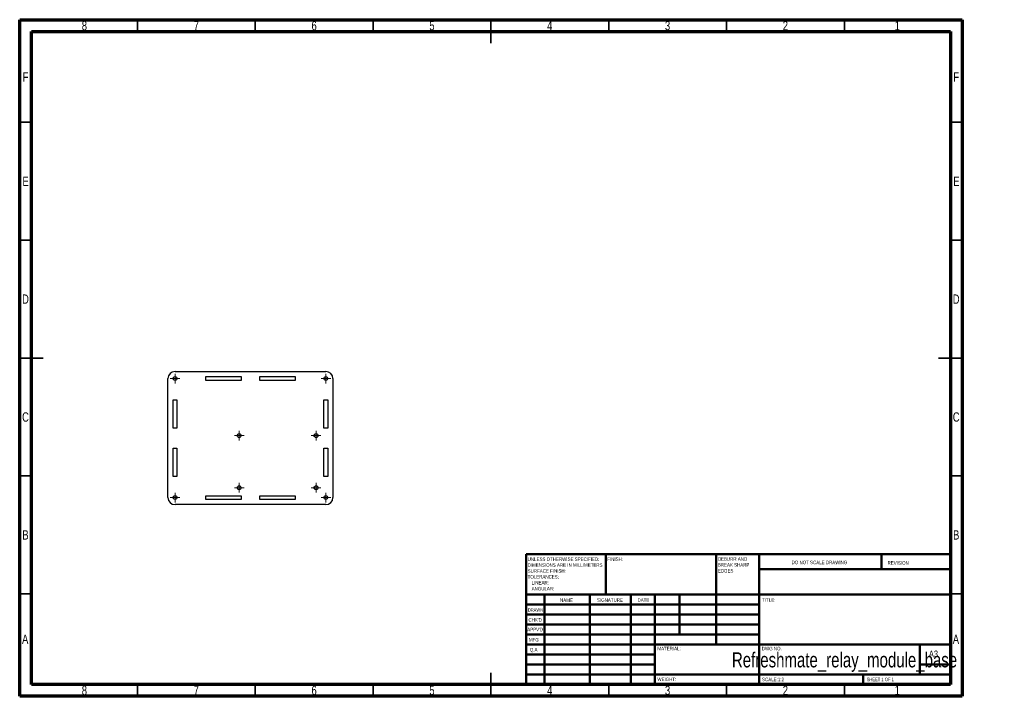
# Model space of a CAD drawing. Header units: millimetres. Extents: x 15 to 433, y 5 to 292.
import ezdxf

# ---------------------------------------------------------------- set-up
doc = ezdxf.new("R2010")
doc.units = ezdxf.units.MM
doc.styles.add('SLDTEXTSTYLE0', font='TXT', dxfattribs={"width": 0.75})
doc.styles.add('SLDTEXTSTYLE1', font='TXT', dxfattribs={"width": 0.686449})
doc.styles.add('SLDTEXTSTYLE2', font='TXT', dxfattribs={"width": 0.6875})

# ---------------------------------------------------------------- blocks, each defined once
blk = doc.blocks.new('SW_CENTERMARKSYMBOL_0')
at = {"color": 0, "linetype": 'Continuous', "lineweight": 18}
for p, q in [((-1.25, 0), (-2.05, 0)), ((0, 0), (-1.25, 0)), ((0, 1.25), (0, 2.05)), ((0, 0), (0, 1.25)), ((0, 0), (0, -1.25)), ((0, 0), (1.25, 0)), ((1.25, 0), (2.05, 0)), ((0, -1.25), (0, -2.05))]:
    blk.add_line(p, q, dxfattribs=at)
blk = doc.blocks.new('SW_CENTERMARKSYMBOL_1')
at = {"color": 0, "linetype": 'Continuous', "lineweight": 18}
for p, q in [((-1.25, 0), (-2.05, 0)), ((0, 0), (-1.25, 0)), ((0, 1.25), (0, 2.05)), ((0, 0), (0, 1.25)), ((0, 0), (0, -1.25)), ((0, 0), (1.25, 0)), ((1.25, 0), (2.05, 0)), ((0, -1.25), (0, -2.05))]:
    blk.add_line(p, q, dxfattribs=at)
blk = doc.blocks.new('SW_CENTERMARKSYMBOL_2')
at = {"color": 0, "linetype": 'Continuous', "lineweight": 18}
for p, q in [((-1.25, 0), (-2.05, 0)), ((0, 0), (-1.25, 0)), ((0, 1.25), (0, 2.05)), ((0, 0), (0, 1.25)), ((0, 0), (0, -1.25)), ((0, 0), (1.25, 0)), ((1.25, 0), (2.05, 0)), ((0, -1.25), (0, -2.05))]:
    blk.add_line(p, q, dxfattribs=at)
blk = doc.blocks.new('SW_CENTERMARKSYMBOL_3')
at = {"color": 0, "linetype": 'Continuous', "lineweight": 18}
for p, q in [((-1.25, 0), (-2.05, 0)), ((0, 0), (-1.25, 0)), ((0, 1.25), (0, 2.05)), ((0, 0), (0, 1.25)), ((0, 0), (0, -1.25)), ((0, 0), (1.25, 0)), ((1.25, 0), (2.05, 0)), ((0, -1.25), (0, -2.05))]:
    blk.add_line(p, q, dxfattribs=at)
blk = doc.blocks.new('SW_CENTERMARKSYMBOL_4')
at = {"color": 0, "linetype": 'Continuous', "lineweight": 18}
for p, q in [((-1.25, 0), (-2.05, 0)), ((0, 0), (-1.25, 0)), ((0, 1.25), (0, 2.05)), ((0, 0), (0, 1.25)), ((0, 0), (0, -1.25)), ((0, 0), (1.25, 0)), ((1.25, 0), (2.05, 0)), ((0, -1.25), (0, -2.05))]:
    blk.add_line(p, q, dxfattribs=at)
blk = doc.blocks.new('SW_CENTERMARKSYMBOL_5')
at = {"color": 0, "linetype": 'Continuous', "lineweight": 18}
for p, q in [((-1.25, 0), (-2.05, 0)), ((0, 0), (-1.25, 0)), ((0, 1.25), (0, 2.05)), ((0, 0), (0, 1.25)), ((0, 0), (0, -1.25)), ((0, 0), (1.25, 0)), ((1.25, 0), (2.05, 0)), ((0, -1.25), (0, -2.05))]:
    blk.add_line(p, q, dxfattribs=at)
blk = doc.blocks.new('SW_CENTERMARKSYMBOL_6')
at = {"color": 0, "linetype": 'Continuous', "lineweight": 18}
for p, q in [((-1.25, 0), (-2.05, 0)), ((0, 0), (-1.25, 0)), ((0, 1.25), (0, 2.05)), ((0, 0), (0, 1.25)), ((0, 0), (0, -1.25)), ((0, 0), (1.25, 0)), ((1.25, 0), (2.05, 0)), ((0, -1.25), (0, -2.05))]:
    blk.add_line(p, q, dxfattribs=at)
blk = doc.blocks.new('SW_CENTERMARKSYMBOL_7')
at = {"color": 0, "linetype": 'Continuous', "lineweight": 18}
for p, q in [((-1.25, 0), (-2.05, 0)), ((0, 0), (-1.25, 0)), ((0, 1.25), (0, 2.05)), ((0, 0), (0, 1.25)), ((0, 0), (0, -1.25)), ((0, 0), (1.25, 0)), ((1.25, 0), (2.05, 0)), ((0, -1.25), (0, -2.05))]:
    blk.add_line(p, q, dxfattribs=at)

msp = doc.modelspace()

# ---------------------------------------------------------------- linework, layer by layer
at = {"color": 7, "linetype": 'Continuous', "lineweight": 70}
for p, q in [((15, 5), (15, 292)), ((15, 292), (415, 292)), ((415, 292), (415, 5)), ((20, 10), (20, 287)), ((20, 287), (410, 287)), ((410, 287), (410, 10)), ((410, 10), (20, 10)), ((415, 5), (15, 5))]:
    msp.add_line(p, q, dxfattribs=at)
at = {"color": 7, "linetype": 'Continuous', "lineweight": 35}
for p, q in [((65, 287), (65, 292)), ((115, 287), (115, 292)), ((165, 287), (165, 292)), ((215, 292), (215, 282)), ((215, 287), (215, 292)), ((265, 287), (265, 292)), ((315, 287), (315, 292)), ((365, 287), (365, 292)), ((20, 248.5), (15, 248.5)), ((410, 248.5), (415, 248.5)), ((20, 198.5), (15, 198.5)), ((410, 198.5), (415, 198.5)), ((15, 148.5), (25, 148.5)), ((20, 148.5), (15, 148.5)), ((415, 148.5), (405, 148.5)), ((410, 148.5), (415, 148.5)), ((20, 98.5), (15, 98.5)), ((410, 98.5), (415, 98.5)), ((20, 48.5), (15, 48.5)), ((410, 48.5), (415, 48.5)), ((215, 5), (215, 15)), ((65, 10), (65, 5)), ((115, 10), (115, 5)), ((165, 10), (165, 5)), ((215, 10), (215, 5)), ((265, 10), (265, 5)), ((315, 10), (315, 5)), ((365, 10), (365, 5))]:
    msp.add_line(p, q, dxfattribs=at)
at = {"color": 7, "linetype": 'Continuous', "lineweight": 25}
for p, q in [((80.93, 142.79), (144.93, 142.79)), ((77.93, 89.29), (77.93, 139.79)), ((93.93, 140.59), (108.93, 140.59)), ((93.93, 138.99), (93.93, 140.59)), ((108.93, 138.99), (93.93, 138.99)), ((108.93, 140.59), (108.93, 138.99)), ((116.93, 140.59), (131.93, 140.59)), ((116.93, 138.99), (116.93, 140.59)), ((131.93, 138.99), (116.93, 138.99)), ((131.93, 140.59), (131.93, 138.99)), ((147.93, 139.79), (147.93, 89.29)), ((80.13, 130.79), (81.73, 130.79)), ((80.13, 118.79), (80.13, 130.79)), ((81.73, 130.79), (81.73, 118.79)), ((144.13, 118.79), (144.13, 130.79)), ((144.13, 130.79), (145.73, 130.79)), ((145.73, 130.79), (145.73, 118.79)), ((81.73, 118.79), (80.13, 118.79)), ((145.73, 118.79), (144.13, 118.79)), ((80.13, 110.29), (81.73, 110.29)), ((80.13, 98.29), (80.13, 110.29)), ((81.73, 110.29), (81.73, 98.29)), ((144.13, 98.29), (144.13, 110.29)), ((144.13, 110.29), (145.73, 110.29)), ((145.73, 110.29), (145.73, 98.29)), ((81.73, 98.29), (80.13, 98.29)), ((145.73, 98.29), (144.13, 98.29)), ((93.93, 90.09), (108.93, 90.09)), ((93.93, 88.49), (93.93, 90.09)), ((108.93, 88.49), (93.93, 88.49)), ((108.93, 90.09), (108.93, 88.49)), ((116.93, 88.49), (116.93, 90.09)), ((116.93, 90.09), (131.93, 90.09)), ((131.93, 88.49), (116.93, 88.49)), ((131.93, 90.09), (131.93, 88.49)), ((144.93, 86.29), (80.93, 86.29))]:
    msp.add_line(p, q, dxfattribs=at)
at = {"color": 7, "linetype": 'Continuous', "lineweight": 50}
for p, q in [((230, 65.25), (410, 65.25)), ((230, 65.25), (230, 10)), ((263.8, 48.25), (263.8, 65.25)), ((310.6, 65.25), (310.6, 27)), ((328.8, 65.25), (328.8, 10)), ((380.8, 58.88), (380.8, 65.25)), ((410, 58.88), (328.8, 58.88)), ((410, 48.25), (230, 48.25)), ((237.8, 48.25), (237.8, 10)), ((256.99, 48.25), (256.99, 10)), ((274.4, 48.25), (274.4, 10)), ((284.6, 10), (284.6, 48.25)), ((295, 31.25), (295, 48.25)), ((328.8, 44), (230, 44)), ((328.8, 39.75), (230, 39.75)), ((328.8, 35.5), (230, 35.5)), ((328.8, 31.25), (230, 31.25)), ((284.6, 27), (230, 27)), ((284.6, 27), (410, 27)), ((397, 14.25), (397, 27)), ((284.6, 22.75), (230, 22.75)), ((284.6, 18.5), (230, 18.5)), ((410, 18.5), (397, 18.5)), ((230, 14.25), (410, 14.25)), ((373, 10), (373, 14.25))]:
    msp.add_line(p, q, dxfattribs=at)
at = {"color": 7, "linetype": 'Continuous', "lineweight": 25}
for centre in [(80.93, 139.79), (144.93, 139.79), (108.15, 115.58), (140.77, 115.58), (108.15, 93.48), (140.77, 93.48), (80.93, 89.29), (144.93, 89.29)]:
    msp.add_circle(centre, 0.8, dxfattribs=at)
for centre, start, end in [((80.93, 139.79), 90, 180), ((144.93, 139.79), 0, 90), ((80.93, 89.29), 180, 270), ((144.93, 89.29), 270, 0)]:
    msp.add_arc(centre, 3, start, end, dxfattribs=at)

# ---------------------------------------------------------------- block references
at = {"color": 7, "linetype": 'Continuous', "lineweight": 0}
for name, p in [('SW_CENTERMARKSYMBOL_7', (80.93, 139.79)), ('SW_CENTERMARKSYMBOL_6', (144.93, 139.79)), ('SW_CENTERMARKSYMBOL_3', (108.15, 115.58)), ('SW_CENTERMARKSYMBOL_2', (140.77, 115.58)), ('SW_CENTERMARKSYMBOL_0', (108.15, 93.48)), ('SW_CENTERMARKSYMBOL_1', (140.77, 93.48)), ('SW_CENTERMARKSYMBOL_4', (80.93, 89.29)), ('SW_CENTERMARKSYMBOL_5', (144.93, 89.29))]:
    msp.add_blockref(name, p, dxfattribs=at)

# ---------------------------------------------------------------- texts
for s, insert, char_height, attachment_point, style in [('8', (42.46, 291.45), 3.97, 2, 'SLDTEXTSTYLE0'), ('7', (89.96, 291.45), 3.97, 2, 'SLDTEXTSTYLE0'), ('6', (139.96, 291.45), 3.97, 2, 'SLDTEXTSTYLE0'), ('5', (189.96, 291.45), 3.97, 2, 'SLDTEXTSTYLE0'), ('4', (239.96, 291.45), 3.97, 2, 'SLDTEXTSTYLE0'), ('3', (289.96, 291.45), 3.97, 2, 'SLDTEXTSTYLE0'), ('2', (339.96, 291.45), 3.97, 2, 'SLDTEXTSTYLE0'), ('1', (387.46, 291.45), 3.97, 2, 'SLDTEXTSTYLE0'), ('F', (17.46, 269.7), 3.97, 2, 'SLDTEXTSTYLE0'), ('F', (412.46, 269.7), 3.97, 2, 'SLDTEXTSTYLE0'), ('E', (17.51, 225.45), 3.97, 2, 'SLDTEXTSTYLE0'), ('E', (412.51, 225.45), 3.97, 2, 'SLDTEXTSTYLE0'), ('D', (17.45, 175.45), 3.97, 2, 'SLDTEXTSTYLE0'), ('D', (412.45, 175.45), 3.97, 2, 'SLDTEXTSTYLE0'), ('C', (17.46, 125.45), 3.97, 2, 'SLDTEXTSTYLE0'), ('C', (412.46, 125.45), 3.97, 2, 'SLDTEXTSTYLE0'), ('B', (17.47, 75.45), 3.97, 2, 'SLDTEXTSTYLE0'), ('B', (412.47, 75.45), 3.97, 2, 'SLDTEXTSTYLE0'), ('UNLESS OTHERWISE SPECIFIED:', (230.59, 63.92), 1.5, 1, 'SLDTEXTSTYLE0'), ('FINISH:', (264.37, 63.92), 1.5, 1, 'SLDTEXTSTYLE0'), ('DEBURR AND', (311.31, 64), 1.5, 1, 'SLDTEXTSTYLE0'), ('SURFACE FINISH:', (230.59, 58.92), 1.5, 1, 'SLDTEXTSTYLE0'), ('DIMENSIONS ARE IN MILLIMETERS', (230.59, 61.42), 1.5, 1, 'SLDTEXTSTYLE0'), ('BREAK SHARP', (311.31, 61.5), 1.5, 1, 'SLDTEXTSTYLE0'), ('EDGES', (311.31, 59), 1.5, 1, 'SLDTEXTSTYLE0'), ('DO NOT SCALE DRAWING', (342.61, 62.53), 1.5, 1, 'SLDTEXTSTYLE0'), ('REVISION', (383.33, 62.33), 1.5, 1, 'SLDTEXTSTYLE0'), ('TOLERANCES:', (230.59, 56.42), 1.5, 1, 'SLDTEXTSTYLE0'), ('ANGULAR:', (232.28, 51.42), 1.5, 1, 'SLDTEXTSTYLE0'), ('LINEAR:', (232.28, 53.92), 1.5, 1, 'SLDTEXTSTYLE0'), ('NAME', (244.32, 46.5), 1.5, 1, 'SLDTEXTSTYLE0'), ('SIGNATURE', (260.03, 46.56), 1.5, 1, 'SLDTEXTSTYLE0'), ('DATE', (277.21, 46.58), 1.5, 1, 'SLDTEXTSTYLE0'), ('TITLE:', (330.09, 46.58), 1.5, 1, 'SLDTEXTSTYLE0'), ('DRAWN', (230.64, 42.38), 1.5, 1, 'SLDTEXTSTYLE1'), ("CHK'D", (230.94, 38.16), 1.5, 1, 'SLDTEXTSTYLE0'), ("APPV'D", (230.4, 34.07), 1.5, 1, 'SLDTEXTSTYLE0'), ('A', (17.34, 31.2), 3.97, 2, 'SLDTEXTSTYLE0'), ('MFG', (231.12, 29.72), 1.5, 1, 'SLDTEXTSTYLE0'), ('A', (412.34, 31.2), 3.97, 2, 'SLDTEXTSTYLE0'), ('Q.A', (231.51, 25.5), 1.5, 1, 'SLDTEXTSTYLE0'), ('MATERIAL:', (285.65, 25.99), 1.5, 1, 'SLDTEXTSTYLE0'), ('DWG NO.', (329.95, 25.99), 1.5, 1, 'SLDTEXTSTYLE0'), ('Refreshmate_relay_module_base', (365.07, 23.61), 6.35, 2, 'SLDTEXTSTYLE0'), ('A3', (400.87, 24.41), 2.91, 1, 'SLDTEXTSTYLE0'), ('WEIGHT:', (285.62, 12.95), 1.499, 1, 'SLDTEXTSTYLE0'), ('SCALE:1:2', (330.07, 12.9), 1.5, 1, 'SLDTEXTSTYLE0'), ('SHEET 1 OF 1', (374.48, 12.9), 1.5, 1, 'SLDTEXTSTYLE2'), ('8', (42.46, 9.5), 3.97, 2, 'SLDTEXTSTYLE0'), ('7', (89.96, 9.5), 3.97, 2, 'SLDTEXTSTYLE0'), ('6', (139.96, 9.5), 3.97, 2, 'SLDTEXTSTYLE0'), ('5', (189.96, 9.5), 3.97, 2, 'SLDTEXTSTYLE0'), ('4', (239.96, 9.5), 3.97, 2, 'SLDTEXTSTYLE0'), ('3', (289.96, 9.5), 3.97, 2, 'SLDTEXTSTYLE0'), ('2', (339.96, 9.5), 3.97, 2, 'SLDTEXTSTYLE0'), ('1', (387.46, 9.5), 3.97, 2, 'SLDTEXTSTYLE0')]:
    msp.add_mtext(s, dxfattribs=dict(at, insert=insert, char_height=char_height, attachment_point=attachment_point, style=style))

doc.saveas('drawing.dxf')
